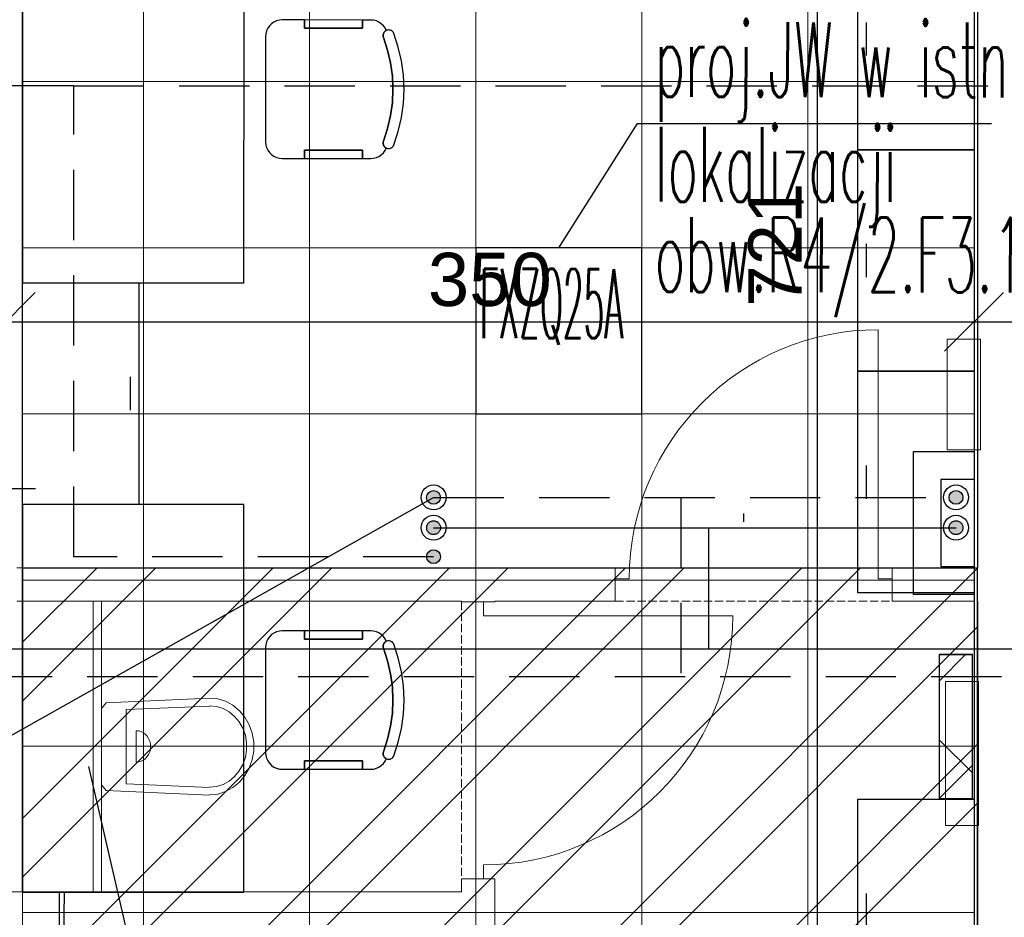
# Model space of a CAD drawing. Header units: millimetres. Extents: x -8642 to 28269, y -6609 to 3701.
# Tile 78 of 256: x 2489 to 2844, y -5205 to -4881. Entities that reach past the tile are written whole.
import ezdxf
from ezdxf.enums import TextEntityAlignment as Align

# ---------------------------------------------------------------- set-up
doc = ezdxf.new("R2010")
doc.units = ezdxf.units.MM
doc.header["$LTSCALE"] = 1000
doc.header["$MEASUREMENT"] = 0
for name, pattern in [('ArchiTECH.PC Solid Line Type', [0]), ('DASHED', [19.05, 12.7, -6.35]), ('rzut 1 pietra$0$ArchiTECH.PC 1. Line Type', [0.004, 0.003, -0.001]), ('rzut 1 pietra$0$ArchiTECH.PC Solid Line Type', [0]), ('SUFIT_1 PIETRO$0$ArchiTECH.PC Solid Line Type', [0])]:
    doc.linetypes.add(name, pattern=pattern)
doc.layers.get('0').update_dxf_attribs({"lineweight": 25})
for name, color, linetype, lineweight in [('_Etap_3_opis', 7, 'Continuous', 30), ('_Etap_5_klimatyzator_w nowej_lokalizacji', 7, 'Continuous', 30), ('_Etap_5_opis', 7, 'Continuous', 30), ('_Numer_jednostki', 11, 'Continuous', 30), ('IS_ARCH', 254, 'Continuous', 18), ('IS_FREON_GAZ', 254, 'DASHED', 30), ('IS_HC_FREON_CIECZ', 254, 'Continuous', 30)]:
    doc.layers.add(name, color=color, linetype=linetype, lineweight=lineweight)
for name, color, linetype in [('IS_HC_IZOLACJA', 254, 'Continuous'), ('IS_UWAGI', 254, 'Continuous'), ('IS_WK_KAN_SKROPLINY', 254, 'DASHED'), ('Kalka1', 254, 'Continuous'), ('Kalka166', 254, 'Continuous'), ('Kalka6', 254, 'Continuous'), ('Kalka79', 254, 'Continuous'), ('Nowe posadzki', 254, 'Continuous'), ('SUFIT_1 PIETRO$0$INWENTARYZACJA', 254, 'Continuous'), ('SUFIT_1 PIETRO$0$Kalka 1', 254, 'Continuous'), ('wymiary', 7, 'Continuous')]:
    doc.layers.add(name, color=color, linetype=linetype)
doc.styles.add('ArchiTECHStyle1', font='arial.ttf', dxfattribs={"height": 0.0032})
doc.styles.add('romans1', font='simplex.shx', dxfattribs={"width": 0.8})

# ---------------------------------------------------------------- blocks, each defined once
blk = doc.blocks.new('jw_FXZQ25A')
blk.add_lwpolyline([(0, 0), (60, 0), (60, 60), (0, 60)], close=True)
at = {"color": 7, "style": 'romans1', "width": 0.35}
blk.add_text('FXZQ25A', height=25, rotation=359.9189, dxfattribs=at).set_placement((1.49, 27.37))

msp = doc.modelspace()

# ---------------------------------------------------------------- hatches: boundary and pattern name
at = {"layer": 'IS_FREON_GAZ', "ltscale": 5}
for points in [[(2640.75, -5064.62, 1), (2635.75, -5064.62, 1)], [(2640.75, -5064.62, 1), (2635.75, -5064.62, 1)], [(2829.46, -5064.62, 1), (2824.46, -5064.62, 1)], [(2829.46, -5064.62, 1), (2824.46, -5064.62, 1)]]:
    msp.add_hatch(color=256, dxfattribs=at).paths.add_polyline_path(points)
at = {"layer": 'IS_HC_FREON_CIECZ', "ltscale": 0.02}
for points in [[(2640.75, -5053.67, 1), (2635.75, -5053.67, 1)], [(2640.75, -5053.67, 1), (2635.75, -5053.67, 1)], [(2829.46, -5053.67, 1), (2824.46, -5053.67, 1)], [(2829.46, -5053.67, 1), (2824.46, -5053.67, 1)]]:
    msp.add_hatch(color=256, dxfattribs=at).paths.add_polyline_path(points)
at = {"layer": 'IS_WK_KAN_SKROPLINY', "linetype": 'ByBlock', "lineweight": 30, "ltscale": 3}
msp.add_hatch(color=256, dxfattribs=at).paths.add_polyline_path([(2640.75, -5075.08, 1), (2635.75, -5075.08, 1)])
msp.add_hatch(color=256, dxfattribs=at).paths.add_polyline_path([(2640.75, -5075.08, 1), (2635.75, -5075.08, 1)])

# ---------------------------------------------------------------- linework, layer by layer
at = {"layer": '_Etap_3_opis'}
msp.add_line((1884.81, -5477.8), (2638.25, -5053.67), dxfattribs=at)
at = {"layer": '_Etap_5_opis'}
for p, q in [((2683.46, -4963.52), (2711.9, -4918.71)), ((2711.9, -4918.71), (2839.78, -4918.71))]:
    msp.add_line(p, q, dxfattribs=at)
at = {"layer": '_Numer_jednostki'}
msp.add_lwpolyline([(2679.18, -5401.33), (2571.62, -5401.33), (2513.74, -5150.8)], dxfattribs=at)
at = {"layer": 'IS_ARCH', "linetype": 'rzut 1 pietra$0$ArchiTECH.PC Solid Line Type'}
for p, q in [((2833.46, -4608.06), (2833.46, -5079.11)), ((2798.9, -5083.11), (2798.9, -4993.11)), ((2835.78, -4996.52), (2823.78, -4996.52)), ((2823.78, -4996.52), (2823.78, -5036.52)), ((2823.78, -4996.52), (2823.78, -5036.52)), ((2823.78, -4996.52), (2835.78, -4996.52)), ((2835.78, -5036.52), (2835.78, -4996.52)), ((2835.78, -4996.52), (2835.78, -5036.52)), ((2823.78, -5036.52), (2835.78, -5036.52)), ((2823.78, -5036.52), (2823.78, -5036.52)), ((2823.78, -5036.52), (2835.78, -5036.52)), ((2703.9, -5079.11), (2487.75, -5079.11)), ((2703.9, -5079.11), (2703.9, -5083.11)), ((2833.46, -5079.11), (2803.9, -5079.11)), ((2803.9, -5079.11), (2803.9, -5083.11)), ((2703.9, -5083.11), (2703.9, -5091.11)), ((2703.9, -5083.11), (2708.9, -5083.11)), ((2803.9, -5083.11), (2798.9, -5083.11)), ((2803.9, -5083.11), (2803.9, -5091.11)), ((2487.75, -5091.11), (2648.33, -5091.11)), ((2518.25, -5091.11), (2515.25, -5091.11)), ((2515.25, -5091.11), (2515.25, -5196.11)), ((2518.25, -5196.11), (2518.25, -5091.11)), ((2648.33, -5091.11), (2648.33, -5091.38)), ((2656.33, -5091.38), (2648.33, -5091.38)), ((2660.33, -5091.38), (2656.33, -5091.38)), ((2656.33, -5091.38), (2656.33, -5096.38)), ((2660.33, -5091.38), (2660.33, -5091.11)), ((2660.33, -5091.11), (2703.9, -5091.11)), ((2803.9, -5091.11), (2833.46, -5091.11)), ((2833.46, -5091.11), (2833.46, -5322.58)), ((2834.77, -5091.11), (2834.75, -5325.64)), ((2656.33, -5096.38), (2746.33, -5096.38)), ((2835.12, -5120.18), (2823.12, -5120.18)), ((2823.12, -5120.18), (2823.12, -5172.18)), ((2823.12, -5120.18), (2823.12, -5172.18)), ((2823.12, -5120.18), (2835.12, -5120.18)), ((2835.12, -5172.18), (2835.12, -5120.18)), ((2835.12, -5120.18), (2835.12, -5172.18)), ((2519.99, -5127.91), (2518.25, -5129.91)), ((2557.3, -5126.11), (2519.99, -5127.91)), ((2560.28, -5126.41), (2557.34, -5126.11)), ((2563.12, -5127.3), (2560.28, -5126.41)), ((2565.77, -5128.75), (2563.12, -5127.3)), ((2518.25, -5129.71), (2518.25, -5157.61)), ((2557.57, -5129.01), (2527.23, -5130.31)), ((2527.23, -5130.31), (2527.23, -5157.11)), ((2559.8, -5129.16), (2557.33, -5128.91)), ((2562.19, -5129.91), (2559.8, -5129.16)), ((2564.41, -5131.12), (2562.19, -5129.91)), ((2566.39, -5132.76), (2564.41, -5131.12)), ((2568.12, -5130.69), (2565.77, -5128.75)), ((2570.11, -5133.08), (2568.12, -5130.69)), ((2568.06, -5134.76), (2566.39, -5132.76)), ((2569.36, -5137.06), (2568.06, -5134.76)), ((2571.66, -5135.82), (2570.11, -5133.08)), ((2531.71, -5137.99), (2530.8, -5137.91)), ((2530.8, -5138.01), (2530.8, -5149.31)), ((2532.59, -5138.25), (2531.71, -5137.99)), ((2533.42, -5138.67), (2532.59, -5138.25)), ((2534.16, -5139.24), (2533.42, -5138.67)), ((2570.26, -5139.59), (2569.36, -5137.06)), ((2572.73, -5138.83), (2571.66, -5135.82)), ((2573.27, -5142), (2572.73, -5138.83)), ((2534.81, -5139.94), (2534.16, -5139.24)), ((2535.33, -5140.76), (2534.81, -5139.94)), ((2535.71, -5141.66), (2535.33, -5140.76)), ((2535.95, -5142.62), (2535.71, -5141.66)), ((2536.03, -5143.61), (2535.95, -5142.62)), ((2570.71, -5142.25), (2570.26, -5139.59)), ((2570.71, -5144.96), (2570.71, -5142.25)), ((2573.27, -5145.22), (2573.27, -5142)), ((2535.33, -5146.46), (2535.71, -5145.56)), ((2535.71, -5145.56), (2535.95, -5144.6)), ((2535.95, -5144.6), (2536.03, -5143.61)), ((2570.26, -5147.62), (2570.71, -5144.96)), ((2572.73, -5148.39), (2573.27, -5145.22)), ((2530.8, -5149.31), (2531.71, -5149.22)), ((2531.71, -5149.22), (2532.59, -5148.96)), ((2532.59, -5148.96), (2533.42, -5148.54)), ((2533.42, -5148.54), (2534.16, -5147.97)), ((2534.16, -5147.97), (2534.81, -5147.27)), ((2534.81, -5147.27), (2535.33, -5146.46)), ((2569.37, -5150.14), (2570.26, -5147.62)), ((2571.66, -5151.39), (2572.73, -5148.39)), ((2566.39, -5154.45), (2568.06, -5152.45)), ((2568.06, -5152.45), (2569.37, -5150.14)), ((2570.11, -5154.14), (2571.66, -5151.39)), ((2562.2, -5157.3), (2564.42, -5156.09)), ((2564.42, -5156.09), (2566.39, -5154.45)), ((2565.77, -5158.47), (2568.12, -5156.52)), ((2568.12, -5156.52), (2570.11, -5154.14)), ((2518.25, -5157.51), (2519.99, -5159.51)), ((2519.99, -5159.51), (2557.3, -5161.21)), ((2557.3, -5158.41), (2527.23, -5157.11)), ((2557.34, -5158.31), (2559.81, -5158.05)), ((2559.81, -5158.05), (2562.2, -5157.3)), ((2560.28, -5160.8), (2563.12, -5159.91)), ((2563.12, -5159.91), (2565.77, -5158.47)), ((2557.34, -5161.11), (2560.28, -5160.8)), ((2823.12, -5172.18), (2835.12, -5172.18)), ((2823.12, -5172.18), (2823.12, -5172.18)), ((2823.12, -5172.18), (2835.12, -5172.18)), ((2656.33, -5191.38), (2656.33, -5186.38)), ((2648.33, -5191.38), (2648.33, -5196.11)), ((2656.33, -5191.38), (2648.33, -5191.38)), ((2660.33, -5191.38), (2656.33, -5191.38)), ((2660.33, -5214.19), (2660.33, -5191.38)), ((2648.33, -5196.11), (2431.27, -5196.11)), ((2515.25, -5196.11), (2518.25, -5196.11))]:
    msp.add_line(p, q, dxfattribs=at)
at = {"layer": 'IS_ARCH', "linetype": 'rzut 1 pietra$0$ArchiTECH.PC 1. Line Type'}
for p, q in [((2648.33, -5091.38), (2648.33, -5191.38)), ((2703.9, -5091.11), (2803.9, -5091.11))]:
    msp.add_line(p, q, dxfattribs=at)
at = {"layer": 'IS_ARCH'}
for points in [[(2489.76, -4843.52), (2533.46, -4843.52), (2533.46, -4903.52), (2489.76, -4903.52)], [(2533.46, -4843.52), (2593.46, -4843.52), (2593.46, -4903.52), (2533.46, -4903.52)], [(2593.46, -4843.52), (2653.46, -4843.52), (2653.46, -4903.52), (2593.46, -4903.52)], [(2653.46, -4843.52), (2713.46, -4843.52), (2713.46, -4903.52), (2653.46, -4903.52)], [(2713.46, -4843.52), (2773.46, -4843.52), (2773.46, -4903.52), (2713.46, -4903.52)], [(2773.46, -4843.52), (2833.46, -4843.52), (2833.46, -4903.52), (2773.46, -4903.52)], [(2489.76, -4903.52), (2533.46, -4903.52), (2533.46, -4963.52), (2489.76, -4963.52)], [(2533.46, -4903.52), (2593.46, -4903.52), (2593.46, -4963.52), (2533.46, -4963.52)], [(2593.46, -4903.52), (2653.46, -4903.52), (2653.46, -4963.52), (2593.46, -4963.52)], [(2653.46, -4903.52), (2713.46, -4903.52), (2713.46, -4963.52), (2653.46, -4963.52)], [(2713.46, -4903.52), (2773.46, -4903.52), (2773.46, -4963.52), (2713.46, -4963.52)], [(2773.46, -4903.52), (2833.46, -4903.52), (2833.46, -4963.52), (2773.46, -4963.52)], [(2489.76, -4963.52), (2533.46, -4963.52), (2533.46, -5023.52), (2489.76, -5023.52)], [(2533.46, -4963.52), (2593.46, -4963.52), (2593.46, -5023.52), (2533.46, -5023.52)], [(2593.46, -4963.52), (2653.46, -4963.52), (2653.46, -5023.52), (2593.46, -5023.52)], [(2713.46, -4963.52), (2773.46, -4963.52), (2773.46, -5023.52), (2713.46, -5023.52)], [(2773.46, -4963.52), (2833.46, -4963.52), (2833.46, -5023.52), (2773.46, -5023.52)], [(2489.76, -5023.52), (2533.46, -5023.52), (2533.46, -5083.52), (2489.76, -5083.52)], [(2533.46, -5023.52), (2593.46, -5023.52), (2593.46, -5083.52), (2533.46, -5083.52)], [(2593.46, -5023.52), (2653.46, -5023.52), (2653.46, -5083.52), (2593.46, -5083.52)], [(2653.46, -5023.52), (2713.46, -5023.52), (2713.46, -5083.52), (2653.46, -5083.52)], [(2713.46, -5023.52), (2773.46, -5023.52), (2773.46, -5083.52), (2713.46, -5083.52)], [(2489.76, -5083.52), (2533.46, -5083.52), (2533.46, -5143.52), (2489.76, -5143.52)], [(2533.46, -5083.52), (2593.46, -5083.52), (2593.46, -5143.52), (2533.46, -5143.52)], [(2593.46, -5083.52), (2653.46, -5083.52), (2653.46, -5143.52), (2593.46, -5143.52)], [(2653.46, -5083.52), (2713.46, -5083.52), (2713.46, -5143.52), (2653.46, -5143.52)], [(2713.46, -5083.52), (2773.46, -5083.52), (2773.46, -5143.52), (2713.46, -5143.52)], [(2773.46, -5083.52), (2833.46, -5083.52), (2833.46, -5143.52), (2773.46, -5143.52)], [(2489.76, -5143.52), (2533.46, -5143.52), (2533.46, -5203.52), (2489.76, -5203.52)], [(2533.46, -5143.52), (2593.46, -5143.52), (2593.46, -5203.52), (2533.46, -5203.52)], [(2593.46, -5143.52), (2653.46, -5143.52), (2653.46, -5203.52), (2593.46, -5203.52)], [(2713.46, -5143.52), (2773.46, -5143.52), (2773.46, -5203.52), (2713.46, -5203.52)], [(2773.46, -5143.52), (2833.46, -5143.52), (2833.46, -5203.52), (2773.46, -5203.52)], [(2489.76, -5203.52), (2533.46, -5203.52), (2533.46, -5263.52), (2489.76, -5263.52)], [(2593.46, -5203.52), (2653.46, -5203.52), (2653.46, -5263.52), (2593.46, -5263.52)], [(2653.46, -5203.52), (2713.46, -5203.52), (2713.46, -5263.52), (2653.46, -5263.52)], [(2713.46, -5203.52), (2773.46, -5203.52), (2773.46, -5263.52), (2713.46, -5263.52)], [(2773.46, -5203.52), (2833.46, -5203.52), (2833.46, -5263.52), (2773.46, -5263.52)]]:
    msp.add_lwpolyline(points, close=True, dxfattribs=at)
at = {"layer": 'IS_ARCH', "linetype": 'rzut 1 pietra$0$ArchiTECH.PC Solid Line Type'}
for centre, start, end in [((2798.9, -5083.11), 90, 180), ((2656.33, -5096.38), 270, 0)]:
    msp.add_arc(centre, 90, start, end, dxfattribs=at)
at = {"layer": 'IS_FREON_GAZ', "ltscale": 0.002}
for points in [[(3005.01, -4737.61), (2957.68, -4737.61), (2957.68, -5118.49), (1371, -5118.49), (1371, -5137.7)], [(2638.25, -5053.67), (2826.96, -5053.67)], [(2727.52, -5053.67), (2727.52, -5118.49)]]:
    msp.add_lwpolyline(points, dxfattribs=at)
at = {"layer": 'IS_FREON_GAZ', "ltscale": 5}
for centre in [(2638.25, -5064.62), (2638.25, -5064.62), (2826.96, -5064.62), (2826.96, -5064.62)]:
    msp.add_circle(centre, 2.5, dxfattribs=at)
at = {"layer": 'IS_HC_FREON_CIECZ', "ltscale": 0.002}
for points in [[(3005.01, -4727.61), (2947.68, -4727.61), (2947.68, -5108.49), (1361, -5108.49), (1361, -5137.7)], [(2638.25, -5064.62), (2826.96, -5064.62)], [(2737.52, -5064.62), (2737.52, -5108.49)]]:
    msp.add_lwpolyline(points, dxfattribs=at)
at = {"layer": 'IS_HC_FREON_CIECZ', "ltscale": 0.02}
for centre in [(2638.25, -5053.67), (2638.25, -5053.67), (2826.96, -5053.67), (2826.96, -5053.67)]:
    msp.add_circle(centre, 2.5, dxfattribs=at)
at = {"layer": 'IS_HC_IZOLACJA'}
for centre in [(2638.25, -5053.67), (2638.25, -5053.67), (2826.96, -5053.67), (2826.96, -5053.67), (2638.25, -5064.62), (2638.25, -5064.62), (2826.96, -5064.62), (2826.96, -5064.62)]:
    msp.add_circle(centre, 4.5, dxfattribs=at)
at = {"layer": 'IS_UWAGI'}
for points in [[(2833.46, -5037.17), (2811.46, -5037.17), (2811.46, -5088.58), (2833.46, -5088.58)], [(2833.46, -5047.17), (2821.46, -5047.17), (2821.46, -5078.58), (2833.46, -5078.58)]]:
    msp.add_lwpolyline(points, dxfattribs=at)
at = {"layer": 'IS_WK_KAN_SKROPLINY', "lineweight": 30, "ltscale": 0.002}
for points in [[(2638.25, -5075.08), (2508.25, -5075.08), (2508.25, -4905.08), (2468.25, -4905.08)], [(2508.25, -4905.08), (2913.06, -4905.08)]]:
    msp.add_lwpolyline(points, dxfattribs=at)
at = {"layer": 'IS_WK_KAN_SKROPLINY', "linetype": 'ByBlock', "lineweight": 30, "ltscale": 3}
msp.add_circle((2638.25, -5075.08), 2.5, dxfattribs=at)
msp.add_circle((2638.25, -5075.08), 2.5, dxfattribs=at)
at = {"layer": 'Kalka1', "color": 252, "linetype": 'ArchiTECH.PC Solid Line Type', "true_color": 0x858585}
for p, q in [((2489.79, -4836.19), (2489.77, -4976.19)), ((2569.77, -4976.2), (2569.79, -4836.2)), ((2791.46, -4928.15), (2791.46, -4848.15)), ((2833.46, -4848.15), (2833.46, -4928.15)), ((2579.73, -4882.69), (2578.99, -4883.43)), ((2580.59, -4882.09), (2579.73, -4882.69)), ((2581.53, -4881.64), (2580.59, -4882.09)), ((2582.54, -4881.37), (2581.53, -4881.64)), ((2583.59, -4881.28), (2582.54, -4881.37)), ((2591.59, -4881.28), (2583.59, -4881.28)), ((2591.59, -4884.28), (2591.59, -4881.28)), ((2612.59, -4881.29), (2591.59, -4881.28)), ((2591.59, -4881.28), (2591.59, -4884.28)), ((2615.59, -4881.29), (2612.59, -4881.29)), ((2612.59, -4881.29), (2612.59, -4884.29)), ((2612.59, -4884.29), (2612.59, -4881.29)), ((2616.61, -4881.37), (2615.59, -4881.29)), ((2617.6, -4881.63), (2616.61, -4881.37)), ((2618.53, -4882.06), (2617.6, -4881.63)), ((2619.37, -4882.63), (2618.53, -4882.06)), ((2620.11, -4883.34), (2619.37, -4882.63)), ((2794.46, -4882.15), (2794.46, -4894.15)), ((2577.68, -4886.24), (2577.59, -4887.28)), ((2577.95, -4885.23), (2577.68, -4886.24)), ((2578.39, -4884.28), (2577.95, -4885.23)), ((2578.99, -4883.43), (2578.39, -4884.28)), ((2612.59, -4884.29), (2591.59, -4884.28)), ((2591.59, -4884.28), (2612.59, -4884.29)), ((2620.04, -4886.56), (2620.01, -4886.91)), ((2620.01, -4886.91), (2620.04, -4886.56)), ((2620.12, -4886.22), (2620.04, -4886.56)), ((2620.04, -4886.56), (2620.12, -4886.22)), ((2620.71, -4884.17), (2620.11, -4883.34)), ((2620.27, -4885.91), (2620.12, -4886.22)), ((2620.12, -4886.22), (2620.27, -4885.91)), ((2620.46, -4885.62), (2620.27, -4885.91)), ((2620.27, -4885.91), (2620.46, -4885.62)), ((2620.71, -4885.37), (2620.46, -4885.62)), ((2620.46, -4885.62), (2620.71, -4885.37)), ((2621.17, -4885.09), (2620.71, -4884.17)), ((2620.99, -4885.16), (2620.71, -4885.37)), ((2620.71, -4885.37), (2620.99, -4885.16)), ((2621.3, -4885.01), (2620.99, -4885.16)), ((2620.99, -4885.16), (2621.17, -4885.09)), ((2621.64, -4884.92), (2621.3, -4885.01)), ((2621.98, -4884.88), (2621.64, -4884.92)), ((2622.33, -4884.9), (2621.98, -4884.88)), ((2622.67, -4884.99), (2622.33, -4884.9)), ((2622.99, -4885.13), (2622.67, -4884.99)), ((2623.28, -4885.33), (2622.99, -4885.13)), ((2623.53, -4885.57), (2623.28, -4885.33)), ((2623.73, -4885.85), (2623.53, -4885.57)), ((2623.88, -4886.17), (2623.73, -4885.85)), ((2625.49, -4891.05), (2623.88, -4886.17)), ((2577.59, -4887.28), (2577.58, -4925.28)), ((2620.01, -4886.91), (2620.05, -4887.26)), ((2620.05, -4887.26), (2620.01, -4886.91)), ((2620.05, -4887.26), (2620.14, -4887.59)), ((2620.14, -4887.59), (2620.05, -4887.26)), ((2620.14, -4887.59), (2621.64, -4892.13)), ((2621.64, -4892.13), (2620.14, -4887.59)), ((2620.14, -4887.59), (2620.14, -4887.59)), ((2621.64, -4892.13), (2622.72, -4896.78)), ((2622.72, -4896.78), (2621.64, -4892.13)), ((2626.65, -4896.06), (2625.49, -4891.05)), ((2622.72, -4896.78), (2623.37, -4901.51)), ((2623.37, -4901.51), (2622.72, -4896.78)), ((2627.35, -4901.15), (2626.65, -4896.06)), ((2623.37, -4901.51), (2623.58, -4906.29)), ((2623.58, -4906.29), (2623.37, -4901.51)), ((2627.58, -4906.29), (2627.35, -4901.15)), ((2623.58, -4906.29), (2623.37, -4911.06)), ((2623.37, -4911.06), (2623.58, -4906.29)), ((2627.35, -4911.42), (2627.58, -4906.29)), ((2623.37, -4911.06), (2622.72, -4915.79)), ((2622.72, -4915.79), (2623.37, -4911.06)), ((2626.65, -4916.52), (2627.35, -4911.42)), ((2622.72, -4915.79), (2621.64, -4920.44)), ((2621.64, -4920.44), (2622.72, -4915.79)), ((2625.49, -4921.52), (2626.65, -4916.52)), ((2621.64, -4920.44), (2620.14, -4924.98)), ((2620.14, -4924.98), (2621.64, -4920.44)), ((2623.88, -4926.41), (2625.49, -4921.52)), ((2577.58, -4925.28), (2577.67, -4926.32)), ((2620.05, -4925.32), (2620.01, -4925.66)), ((2620.01, -4925.66), (2620.05, -4925.32)), ((2620.01, -4925.66), (2620.04, -4926.01)), ((2620.04, -4926.01), (2620.01, -4925.66)), ((2620.14, -4924.98), (2620.05, -4925.32)), ((2620.05, -4925.32), (2620.14, -4924.98)), ((2577.67, -4926.32), (2577.94, -4927.33)), ((2577.94, -4927.33), (2578.39, -4928.28)), ((2578.39, -4928.28), (2578.99, -4929.14)), ((2578.99, -4929.14), (2579.72, -4929.88)), ((2591.58, -4931.28), (2591.58, -4928.28)), ((2591.58, -4928.28), (2612.58, -4928.29)), ((2612.58, -4928.29), (2591.58, -4928.28)), ((2591.58, -4928.28), (2591.58, -4931.28)), ((2612.58, -4928.29), (2612.58, -4931.29)), ((2612.58, -4931.29), (2612.58, -4928.29)), ((2619.37, -4929.94), (2620.11, -4929.23)), ((2620.04, -4926.01), (2620.12, -4926.35)), ((2620.12, -4926.35), (2620.04, -4926.01)), ((2620.11, -4929.23), (2620.71, -4928.4)), ((2620.12, -4926.35), (2620.26, -4926.67)), ((2620.26, -4926.67), (2620.12, -4926.35)), ((2620.26, -4926.67), (2620.46, -4926.96)), ((2620.46, -4926.96), (2620.26, -4926.67)), ((2620.46, -4926.96), (2620.7, -4927.21)), ((2620.7, -4927.21), (2620.46, -4926.96)), ((2620.7, -4927.21), (2620.98, -4927.41)), ((2620.98, -4927.41), (2620.7, -4927.21)), ((2620.71, -4928.4), (2621.16, -4927.49)), ((2620.98, -4927.41), (2621.3, -4927.56)), ((2621.16, -4927.49), (2620.98, -4927.41)), ((2621.3, -4927.56), (2621.63, -4927.66)), ((2621.63, -4927.66), (2621.98, -4927.69)), ((2621.98, -4927.69), (2622.33, -4927.67)), ((2622.33, -4927.67), (2622.67, -4927.58)), ((2622.67, -4927.58), (2622.98, -4927.44)), ((2622.98, -4927.44), (2623.27, -4927.24)), ((2623.27, -4927.24), (2623.52, -4927)), ((2623.52, -4927), (2623.73, -4926.72)), ((2623.73, -4926.72), (2623.88, -4926.41)), ((2833.46, -4928.15), (2791.46, -4928.15)), ((2791.46, -5008.15), (2791.46, -4928.15)), ((2791.46, -4928.15), (2833.46, -4928.15)), ((2833.46, -4928.15), (2833.46, -5008.15)), ((2579.72, -4929.88), (2580.58, -4930.48)), ((2580.58, -4930.48), (2581.53, -4930.92)), ((2581.53, -4930.92), (2582.54, -4931.19)), ((2582.54, -4931.19), (2583.58, -4931.28)), ((2583.58, -4931.28), (2591.58, -4931.28)), ((2591.58, -4931.28), (2612.58, -4931.29)), ((2612.58, -4931.29), (2615.58, -4931.29)), ((2615.58, -4931.29), (2616.6, -4931.2)), ((2616.6, -4931.2), (2617.59, -4930.94)), ((2617.59, -4930.94), (2618.52, -4930.52)), ((2618.52, -4930.52), (2619.37, -4929.94)), ((2794.46, -4962.15), (2794.46, -4974.15)), ((2489.77, -5056.19), (2489.77, -4976.19)), ((2489.77, -4976.19), (2531.77, -4976.19)), ((2489.77, -4976.19), (2569.77, -4976.2)), ((2531.77, -4976.19), (2531.77, -5056.19)), ((2528.77, -5022.19), (2528.77, -5010.19)), ((2833.46, -5008.15), (2791.46, -5008.15)), ((2791.46, -5088.15), (2791.46, -5008.15)), ((2791.46, -5008.15), (2833.46, -5008.15)), ((2833.46, -5008.15), (2833.46, -5088.15)), ((2794.46, -5042.15), (2794.46, -5054.15)), ((2489.77, -5056.19), (2489.76, -5196.19)), ((2531.77, -5056.19), (2489.77, -5056.19)), ((2569.77, -5056.2), (2489.77, -5056.19)), ((2569.76, -5196.2), (2569.77, -5056.2)), ((2750.25, -5059.52), (2750.25, -5062.52)), ((2833.46, -5088.15), (2791.46, -5088.15)), ((2834.77, -5091.19), (2834.75, -5325.72)), ((2579.73, -5103.24), (2578.99, -5103.98)), ((2580.59, -5102.64), (2579.73, -5103.24)), ((2581.53, -5102.2), (2580.59, -5102.64)), ((2582.54, -5101.93), (2581.53, -5102.2)), ((2583.59, -5101.84), (2582.54, -5101.93)), ((2591.59, -5101.84), (2583.59, -5101.84)), ((2591.59, -5104.84), (2591.59, -5101.84)), ((2612.59, -5101.84), (2591.59, -5101.84)), ((2591.59, -5101.84), (2591.59, -5104.84)), ((2615.59, -5101.84), (2612.59, -5101.84)), ((2612.59, -5101.84), (2612.59, -5104.84)), ((2612.59, -5104.84), (2612.59, -5101.84)), ((2616.61, -5101.93), (2615.59, -5101.84)), ((2617.6, -5102.19), (2616.61, -5101.93)), ((2618.53, -5102.61), (2617.6, -5102.19)), ((2619.37, -5103.19), (2618.53, -5102.61)), ((2620.11, -5103.9), (2619.37, -5103.19)), ((2577.68, -5106.79), (2577.59, -5107.84)), ((2577.95, -5105.78), (2577.68, -5106.79)), ((2578.39, -5104.84), (2577.95, -5105.78)), ((2578.99, -5103.98), (2578.39, -5104.84)), ((2612.59, -5104.84), (2591.59, -5104.84)), ((2591.59, -5104.84), (2612.59, -5104.84)), ((2620.04, -5107.12), (2620.01, -5107.46)), ((2620.01, -5107.46), (2620.04, -5107.12)), ((2620.12, -5106.78), (2620.04, -5107.12)), ((2620.04, -5107.12), (2620.12, -5106.78)), ((2620.71, -5104.72), (2620.11, -5103.9)), ((2620.27, -5106.46), (2620.12, -5106.78)), ((2620.12, -5106.78), (2620.27, -5106.46)), ((2620.46, -5106.17), (2620.27, -5106.46)), ((2620.27, -5106.46), (2620.46, -5106.17)), ((2620.71, -5105.92), (2620.46, -5106.17)), ((2620.46, -5106.17), (2620.71, -5105.92)), ((2621.17, -5105.64), (2620.71, -5104.72)), ((2620.99, -5105.72), (2620.71, -5105.92)), ((2620.71, -5105.92), (2620.99, -5105.72)), ((2621.3, -5105.56), (2620.99, -5105.72)), ((2620.99, -5105.72), (2621.17, -5105.64)), ((2621.64, -5105.47), (2621.3, -5105.56)), ((2621.98, -5105.43), (2621.64, -5105.47)), ((2622.33, -5105.46), (2621.98, -5105.43)), ((2622.67, -5105.54), (2622.33, -5105.46)), ((2622.99, -5105.69), (2622.67, -5105.54)), ((2623.28, -5105.88), (2622.99, -5105.69)), ((2623.53, -5106.13), (2623.28, -5105.88)), ((2623.73, -5106.41), (2623.53, -5106.13)), ((2623.88, -5106.72), (2623.73, -5106.41)), ((2625.49, -5111.6), (2623.88, -5106.72)), ((2577.59, -5107.84), (2577.58, -5145.84)), ((2620.01, -5107.46), (2620.05, -5107.81)), ((2620.05, -5107.81), (2620.01, -5107.46)), ((2620.05, -5107.81), (2620.14, -5108.15)), ((2620.14, -5108.15), (2620.05, -5107.81)), ((2620.14, -5108.15), (2621.64, -5112.68)), ((2621.64, -5112.68), (2620.14, -5108.15)), ((2620.14, -5108.15), (2620.14, -5108.15)), ((2621.64, -5112.68), (2622.72, -5117.34)), ((2622.72, -5117.34), (2621.64, -5112.68)), ((2626.65, -5116.61), (2625.49, -5111.6)), ((2622.72, -5117.34), (2623.37, -5122.07)), ((2623.37, -5122.07), (2622.72, -5117.34)), ((2627.35, -5121.71), (2626.65, -5116.61)), ((2623.37, -5122.07), (2623.58, -5126.84)), ((2623.58, -5126.84), (2623.37, -5122.07)), ((2627.58, -5126.84), (2627.35, -5121.71)), ((2623.58, -5126.84), (2623.37, -5131.61)), ((2623.37, -5131.61), (2623.58, -5126.84)), ((2627.35, -5131.98), (2627.58, -5126.84)), ((2623.37, -5131.61), (2622.72, -5136.34)), ((2622.72, -5136.34), (2623.37, -5131.61)), ((2626.65, -5137.07), (2627.35, -5131.98)), ((2622.72, -5136.34), (2621.64, -5141)), ((2621.64, -5141), (2622.72, -5136.34)), ((2625.49, -5142.08), (2626.65, -5137.07)), ((2621.64, -5141), (2620.14, -5145.53)), ((2620.14, -5145.53), (2621.64, -5141)), ((2623.88, -5146.96), (2625.49, -5142.08)), ((2577.58, -5145.84), (2577.67, -5146.88)), ((2620.05, -5145.87), (2620.01, -5146.22)), ((2620.01, -5146.22), (2620.05, -5145.87)), ((2620.01, -5146.22), (2620.04, -5146.56)), ((2620.04, -5146.56), (2620.01, -5146.22)), ((2620.14, -5145.53), (2620.05, -5145.87)), ((2620.05, -5145.87), (2620.14, -5145.53)), ((2577.67, -5146.88), (2577.94, -5147.89)), ((2577.94, -5147.89), (2578.39, -5148.84)), ((2578.39, -5148.84), (2578.99, -5149.69)), ((2578.99, -5149.69), (2579.72, -5150.43)), ((2591.58, -5151.84), (2591.58, -5148.84)), ((2591.58, -5148.84), (2612.58, -5148.84)), ((2612.58, -5148.84), (2591.58, -5148.84)), ((2591.58, -5148.84), (2591.58, -5151.84)), ((2612.58, -5148.84), (2612.58, -5151.84)), ((2612.58, -5151.84), (2612.58, -5148.84)), ((2619.37, -5150.49), (2620.11, -5149.78)), ((2620.04, -5146.56), (2620.12, -5146.9)), ((2620.12, -5146.9), (2620.04, -5146.56)), ((2620.11, -5149.78), (2620.71, -5148.96)), ((2620.12, -5146.9), (2620.26, -5147.22)), ((2620.26, -5147.22), (2620.12, -5146.9)), ((2620.26, -5147.22), (2620.46, -5147.51)), ((2620.46, -5147.51), (2620.26, -5147.22)), ((2620.46, -5147.51), (2620.7, -5147.76)), ((2620.7, -5147.76), (2620.46, -5147.51)), ((2620.7, -5147.76), (2620.98, -5147.96)), ((2620.98, -5147.96), (2620.7, -5147.76)), ((2620.71, -5148.96), (2621.16, -5148.04)), ((2620.98, -5147.96), (2621.3, -5148.12)), ((2621.16, -5148.04), (2620.98, -5147.96)), ((2621.3, -5148.12), (2621.63, -5148.21)), ((2621.63, -5148.21), (2621.98, -5148.25)), ((2621.98, -5148.25), (2622.33, -5148.22)), ((2622.33, -5148.22), (2622.67, -5148.14)), ((2622.67, -5148.14), (2622.98, -5147.99)), ((2622.98, -5147.99), (2623.27, -5147.8)), ((2623.27, -5147.8), (2623.52, -5147.56)), ((2623.52, -5147.56), (2623.73, -5147.27)), ((2623.73, -5147.27), (2623.88, -5146.96)), ((2579.72, -5150.43), (2580.58, -5151.03)), ((2580.58, -5151.03), (2581.53, -5151.47)), ((2581.53, -5151.47), (2582.54, -5151.75)), ((2582.54, -5151.75), (2583.58, -5151.84)), ((2583.58, -5151.84), (2591.58, -5151.84)), ((2591.58, -5151.84), (2612.58, -5151.84)), ((2612.58, -5151.84), (2615.58, -5151.84)), ((2615.58, -5151.84), (2616.6, -5151.75)), ((2616.6, -5151.75), (2617.59, -5151.49)), ((2617.59, -5151.49), (2618.52, -5151.07)), ((2618.52, -5151.07), (2619.37, -5150.49)), ((2791.46, -5242.66), (2791.46, -5162.66)), ((2791.46, -5162.66), (2833.46, -5162.66)), ((2833.46, -5162.66), (2833.46, -5242.66)), ((2489.76, -5196.19), (2569.76, -5196.2)), ((2794.46, -5196.66), (2794.46, -5208.66))]:
    msp.add_line(p, q, dxfattribs=at)
at = {"layer": 'Kalka166', "color": 252, "linetype": 'ArchiTECH.PC Solid Line Type', "true_color": 0x858585}
for p, q in [((2830.44, -5110.4), (2820.86, -5119.98)), ((2832.86, -5110.4), (2820.86, -5110.4)), ((2820.86, -5110.4), (2820.86, -5162.4)), ((2820.86, -5110.4), (2832.86, -5110.4)), ((2832.5, -5110.4), (2832.86, -5110.76)), ((2832.86, -5162.4), (2832.86, -5110.4)), ((2820.86, -5141.19), (2832.86, -5153.19)), ((2832.86, -5150.4), (2820.86, -5162.4)), ((2820.86, -5162.4), (2820.86, -5162.4)), ((2820.86, -5162.4), (2832.86, -5162.4))]:
    msp.add_line(p, q, dxfattribs=at)
at = {"layer": 'Kalka6', "color": 252, "linetype": 'ArchiTECH.PC Solid Line Type', "true_color": 0x858585}
msp.add_line((2833.46, -4635.07), (2833.46, -5322.66), dxfattribs=at)
at = {"layer": 'Kalka79', "color": 252, "linetype": 'ArchiTECH.PC Solid Line Type', "true_color": 0x858585}
for p, q in [((2489.76, -5196.19), (2489.76, -4679.51)), ((2503.18, -5196.19), (2489.76, -5196.19)), ((2503.18, -5247.51), (2503.18, -5196.19))]:
    msp.add_line(p, q, dxfattribs=at)
at = {"layer": 'Nowe posadzki', "color": 252, "linetype": 'ArchiTECH.PC Solid Line Type', "true_color": 0x858585}
for p, q in [((2489.76, -5106), (2516.56, -5079.19)), ((2489.76, -5127.21), (2537.77, -5079.19)), ((2489.76, -5169.64), (2580.2, -5079.19)), ((2489.76, -5190.85), (2601.41, -5079.19)), ((2834.76, -5079.19), (2489.76, -5079.19)), ((2489.76, -5079.19), (2489.76, -5196.19)), ((2503.42, -5304.47), (2728.69, -5079.19)), ((2503.68, -5282.99), (2707.48, -5079.19)), ((2504.22, -5240.03), (2665.05, -5079.19)), ((2504.49, -5218.55), (2643.84, -5079.19)), ((2527.16, -5323.15), (2771.12, -5079.19)), ((2548.41, -5323.12), (2792.33, -5079.19)), ((2590.9, -5323.05), (2834.76, -5079.19)), ((2834.76, -5322.66), (2834.76, -5079.19)), ((2612.15, -5323.02), (2834.76, -5100.41)), ((2654.64, -5322.95), (2834.76, -5142.83)), ((2675.89, -5322.92), (2834.76, -5164.05)), ((2489.76, -5196.19), (2504.76, -5196.19)), ((2504.76, -5196.19), (2503.18, -5323.19))]:
    msp.add_line(p, q, dxfattribs=at)
at = {"layer": 'SUFIT_1 PIETRO$0$INWENTARYZACJA', "linetype": 'SUFIT_1 PIETRO$0$ArchiTECH.PC Solid Line Type'}
for p, q in [((2834.76, -4608.15), (2834.76, -5079.19)), ((2834.76, -5091.19), (2834.76, -5322.66))]:
    msp.add_line(p, q, dxfattribs=at)
at = {"layer": 'SUFIT_1 PIETRO$0$Kalka 1', "linetype": 'SUFIT_1 PIETRO$0$ArchiTECH.PC Solid Line Type'}
msp.add_line((2834.77, -5091.19), (2834.75, -5325.72), dxfattribs=at)
at = {"layer": 'wymiary', "color": 252, "linetype": 'ArchiTECH.PC Solid Line Type', "true_color": 0x858585}
for p, q in [((2776.91, -5352.66), (2776.91, -4647.07)), ((2833.46, -4920.31), (2833.46, -5020.31)), ((2494.37, -4979.7), (2473.15, -5000.91)), ((2844.07, -4979.7), (2822.85, -5000.91)), ((2453.76, -4990.31), (2863.46, -4990.31)), ((2494.5, -5050.57), (2394.5, -5050.57))]:
    msp.add_line(p, q, dxfattribs=at)

# ---------------------------------------------------------------- block references
at = {"layer": '_Etap_5_klimatyzator_w nowej_lokalizacji'}
msp.add_blockref('jw_FXZQ25A', (2653.46, -5023.52), dxfattribs=at)

# ---------------------------------------------------------------- texts
at = {"layer": '_Etap_5_opis', "style": 'romans1', "width": 0.5}
for s, p in [('proj.JW w istniejącej', (2718.12, -4909.05)), ('lokalizacji', (2718.12, -4946.88)), ('obw.R4/2.F3.10', (2718.12, -4979.49))]:
    msp.add_text(s, height=27, rotation=359.9189, dxfattribs=at).set_placement(p)
at = {"layer": 'wymiary', "color": 252, "true_color": 0x858585, "style": 'ArchiTECHStyle1'}
msp.add_text('721', height=19.2, rotation=90, dxfattribs=at).set_placement((2776.91, -4984.81), align=Align.BOTTOM_LEFT)
msp.add_text('350', height=19.2, dxfattribs=at).set_placement((2636.2, -4990.31), align=Align.BOTTOM_LEFT)

doc.saveas('drawing.dxf')
